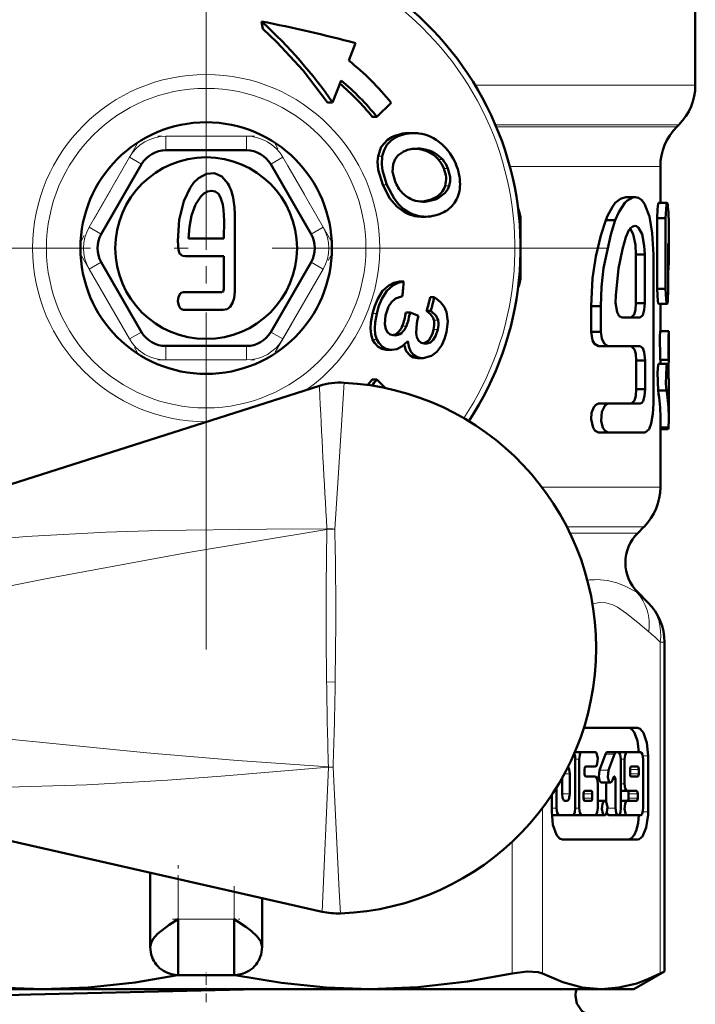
# Model space of a CAD drawing. Extents: x -1358 to 1757, y -1616 to 699.
# Tile 50 of 96: x -578 to -554, y -201 to -165. Entities that reach past the tile are written whole.
import ezdxf

# ---------------------------------------------------------------- set-up
doc = ezdxf.new("R2010")
doc.units = 0
doc.linetypes.add('DASHDOT', pattern=[18.5, 12, -3, 0.5, -3])

msp = doc.modelspace()

# ---------------------------------------------------------------- linework, layer by layer
at = {"color": 7, "linetype": 'DASHDOT', "lineweight": 18}
for p, q in [((-571.551, -159.193), (-571.551, -187.91)), ((-557.193, -173.552), (-585.91, -173.552))]:
    msp.add_line(p, q, dxfattribs=at)
at = {"color": 7, "lineweight": 50}
for p, q in [((-554.051, -163.666), (-554.051, -167.723)), ((-569.568, -165.444), (-569.571, -165.446)), ((-569.571, -165.446), (-569.522, -165.705)), ((-566.445, -166.846), (-566.205, -166.219)), ((-566.721, -167.556), (-567.03, -168.34)), ((-567.205, -168.34), (-567.03, -168.34)), ((-564.936, -168.352), (-565.449, -168.852)), ((-565.449, -168.852), (-565.61, -168.852)), ((-554.715, -169.216), (-554.637, -169.138)), ((-564.279, -169.438), (-564.125, -169.438)), ((-570.108, -170.052), (-572.995, -170.052)), ((-564.063, -169.995), (-563.974, -169.992)), ((-573.861, -170.552), (-575.304, -173.052)), ((-567.798, -173.052), (-569.242, -170.552)), ((-555.301, -170.63), (-555.301, -171.937)), ((-556.532, -171.728), (-556.208, -171.728)), ((-563.867, -171.89), (-563.818, -171.885)), ((-563.818, -171.885), (-563.798, -171.882)), ((-563.652, -171.883), (-563.672, -171.885)), ((-555.361, -171.937), (-555.06, -171.937)), ((-570.529, -175.119), (-570.528, -172.425)), ((-563.843, -172.428), (-563.698, -172.428)), ((-560.301, -172.552), (-560.301, -174.552)), ((-557.253, -172.549), (-556.913, -172.549)), ((-555.414, -172.482), (-555.414, -175.012)), ((-555.414, -172.482), (-555.112, -172.482)), ((-555.112, -172.482), (-555.112, -175.012)), ((-555.001, -172.683), (-555.001, -173.912)), ((-572.182, -173.213), (-570.913, -173.213)), ((-555.024, -175.012), (-555.024, -173.39)), ((-572.307, -173.84), (-570.913, -173.84)), ((-570.913, -173.84), (-570.915, -174.874)), ((-556.177, -173.78), (-555.86, -173.78)), ((-556.177, -175.524), (-556.177, -173.78)), ((-555.86, -175.524), (-555.86, -173.78)), ((-555.551, -179.115), (-555.551, -173.78)), ((-575.304, -174.052), (-573.861, -176.552)), ((-569.242, -176.552), (-567.798, -174.052)), ((-564.63, -174.75), (-564.485, -174.75)), ((-555.414, -175.012), (-555.112, -175.012)), ((-563.535, -175.308), (-563.389, -175.308)), ((-557.778, -175.627), (-557.778, -176.55)), ((-557.778, -175.627), (-557.426, -175.627)), ((-557.426, -175.627), (-557.426, -176.55)), ((-556.177, -175.524), (-555.86, -175.524)), ((-555.361, -175.544), (-555.06, -175.544)), ((-555.301, -175.544), (-555.301, -176.526)), ((-572.357, -175.76), (-570.944, -175.76)), ((-564.406, -175.856), (-564.258, -175.856)), ((-563.954, -175.976), (-564.258, -175.856)), ((-563.986, -176.107), (-563.954, -175.976)), ((-563.516, -175.794), (-563.663, -175.794)), ((-556.671, -176.037), (-556.029, -176.037)), ((-563.252, -176.13), (-563.251, -176.139)), ((-564.801, -176.673), (-564.84, -176.671)), ((-557.778, -176.55), (-557.426, -176.55)), ((-555.303, -176.526), (-555.003, -176.526)), ((-555.003, -176.526), (-555.001, -176.526)), ((-555.001, -176.526), (-555.001, -177.553)), ((-572.995, -177.052), (-570.108, -177.052)), ((-563.697, -176.971), (-563.736, -176.969)), ((-557.509, -177.063), (-557.163, -177.063)), ((-557.163, -177.063), (-556.021, -177.063)), ((-565.062, -177.192), (-565.115, -177.189)), ((-565.062, -177.192), (-564.908, -177.192)), ((-564.908, -177.192), (-564.961, -177.189)), ((-563.939, -177.49), (-563.993, -177.488)), ((-563.786, -177.49), (-563.84, -177.488)), ((-563.939, -177.49), (-563.786, -177.49)), ((-556.165, -177.576), (-556.165, -178.602)), ((-556.165, -177.576), (-555.848, -177.576)), ((-555.848, -177.576), (-555.848, -178.602)), ((-555.36, -177.688), (-555.059, -177.688)), ((-555.303, -177.553), (-555.003, -177.553)), ((-555.301, -177.553), (-555.301, -177.688)), ((-555.039, -177.759), (-555.005, -177.759)), ((-555.002, -177.553), (-555.005, -177.759)), ((-555.005, -177.759), (-555.005, -178.232)), ((-555.001, -177.553), (-555.003, -177.553)), ((-567.5, -178.479), (-588.361, -185.116)), ((-565.771, -178.446), (-565.61, -178.252)), ((-565.61, -178.252), (-565.449, -178.252)), ((-565.449, -178.252), (-565.135, -178.557)), ((-555.001, -178.423), (-555.001, -179.616)), ((-556.165, -178.602), (-555.848, -178.602)), ((-555.384, -178.649), (-555.082, -178.649)), ((-557.509, -179.115), (-557.163, -179.115)), ((-557.163, -179.115), (-556.021, -179.115)), ((-555.301, -179.616), (-555.301, -182.102)), ((-557.509, -180.141), (-557.163, -180.141)), ((-557.163, -180.141), (-555.848, -180.141)), ((-555.301, -179.962), (-555.011, -179.962)), ((-555.301, -180.031), (-555.022, -180.031)), ((-556.112, -183.741), (-555.887, -183.516)), ((-556.112, -185.863), (-555.741, -186.233)), ((-555.155, -199.419), (-555.155, -187.647)), ((-556.123, -190.708), (-558.041, -190.708)), ((-558.109, -191.579), (-558.363, -191.579)), ((-558.345, -193.58), (-558.345, -191.836)), ((-558.207, -191.836), (-558.207, -193.58)), ((-557.638, -191.579), (-558.109, -191.579)), ((-557.482, -192.222), (-557.264, -191.654)), ((-556.87, -191.579), (-557.195, -191.579)), ((-556.94, -191.654), (-557.157, -192.222)), ((-556.813, -191.579), (-556.87, -191.579)), ((-556.486, -191.579), (-556.81, -191.579)), ((-556.714, -193.58), (-556.714, -191.836)), ((-556.584, -191.836), (-556.584, -192.708)), ((-556.014, -191.579), (-556.486, -191.579)), ((-555.916, -193.58), (-555.916, -191.836)), ((-555.74, -193.708), (-555.74, -191.708)), ((-558.011, -192.349), (-558.011, -192.195)), ((-557.971, -192.092), (-557.638, -192.092)), ((-556.387, -192.195), (-556.387, -192.349)), ((-556.113, -192.092), (-556.348, -192.092)), ((-556.073, -192.349), (-556.073, -192.195)), ((-567.396, -197.285), (-588.554, -192.476)), ((-558.817, -192.501), (-558.817, -193.067)), ((-558.542, -193.067), (-558.542, -192.349)), ((-557.638, -192.451), (-557.971, -192.451)), ((-557.018, -192.585), (-556.978, -192.48)), ((-556.911, -192.552), (-556.911, -193.58)), ((-556.348, -192.451), (-556.113, -192.451)), ((-559.013, -192.834), (-559.013, -193.58)), ((-557.775, -192.964), (-558.009, -192.964)), ((-557.539, -193.58), (-557.539, -192.708)), ((-557.087, -192.66), (-557.412, -192.66)), ((-557.235, -193.374), (-557.235, -192.66)), ((-556.486, -192.964), (-556.714, -192.964)), ((-556.486, -192.964), (-556.152, -192.964)), ((-559.189, -193.11), (-559.189, -193.708)), ((-558.718, -193.324), (-558.64, -193.324)), ((-558.049, -193.067), (-558.049, -193.221)), ((-558.009, -193.324), (-557.775, -193.324)), ((-557.736, -193.221), (-557.736, -193.067)), ((-557.294, -193.324), (-557.539, -193.324)), ((-556.486, -193.324), (-556.714, -193.324)), ((-556.152, -193.324), (-556.486, -193.324)), ((-556.437, -193.221), (-556.437, -193.067)), ((-556.113, -193.067), (-556.113, -193.221)), ((-558.915, -193.837), (-559.186, -193.837)), ((-558.915, -193.837), (-558.443, -193.837)), ((-558.433, -193.837), (-558.438, -193.836)), ((-558.109, -193.837), (-558.433, -193.837)), ((-558.109, -193.837), (-557.638, -193.837)), ((-557.619, -193.837), (-557.628, -193.835)), ((-557.294, -193.837), (-557.619, -193.837)), ((-556.813, -193.837), (-557.137, -193.837)), ((-556.486, -193.837), (-556.81, -193.837)), ((-556.486, -193.837), (-556.014, -193.837)), ((-558.806, -194.708), (-556.123, -194.708)), ((-573.551, -198.552), (-573.551, -195.886)), ((-569.551, -198.552), (-569.551, -196.795)), ((-572.551, -197.552), (-572.551, -199.552)), ((-570.551, -197.552), (-570.551, -199.552)), ((-570.551, -199.552), (-572.551, -199.552)), ((-556.251, -200.052), (-555.155, -199.419)), ((-555.308, -199.497), (-555.155, -199.419)), ((-585.687, -200.052), (-577.406, -200.052)), ((-577.406, -200.052), (-565.696, -200.052)), ((-565.696, -200.052), (-557.416, -200.052)), ((-557.416, -200.052), (-556.251, -200.052))]:
    msp.add_line(p, q, dxfattribs=at)
at = {"color": 7, "lineweight": 18}
for p, q in [((-561.928, -167.723), (-554.051, -167.723)), ((-561.203, -169.138), (-554.637, -169.138)), ((-561.17, -169.216), (-554.715, -169.216)), ((-572.995, -169.552), (-570.108, -169.552)), ((-572.995, -169.552), (-572.995, -170.052)), ((-570.108, -169.552), (-570.108, -170.052)), ((-564.911, -169.588), (-564.756, -169.588)), ((-563.864, -170.02), (-563.713, -170.02)), ((-575.737, -172.802), (-574.294, -170.302)), ((-574.294, -170.302), (-573.861, -170.552)), ((-568.809, -170.302), (-569.242, -170.552)), ((-568.809, -170.302), (-567.365, -172.802)), ((-565.402, -170.267), (-565.249, -170.267)), ((-563.524, -170.151), (-563.374, -170.151)), ((-563.239, -170.388), (-563.09, -170.388)), ((-563.049, -170.702), (-562.9, -170.702)), ((-560.687, -170.63), (-555.301, -170.63)), ((-565.235, -171.292), (-565.087, -171.292)), ((-563.001, -171.321), (-562.854, -171.321)), ((-563.402, -171.77), (-563.256, -171.77)), ((-563.818, -171.885), (-563.672, -171.885)), ((-564.31, -172.269), (-564.455, -172.269)), ((-560.346, -172.552), (-560.301, -172.552)), ((-575.737, -172.802), (-575.304, -173.052)), ((-567.365, -172.802), (-567.798, -173.052)), ((-575.304, -174.052), (-575.737, -174.302)), ((-574.294, -176.802), (-575.737, -174.302)), ((-567.365, -174.302), (-568.809, -176.802)), ((-567.798, -174.052), (-567.365, -174.302)), ((-560.346, -174.552), (-560.301, -174.552)), ((-565.595, -175.889), (-565.445, -175.889)), ((-564.536, -176.338), (-564.387, -176.338)), ((-563.4, -176.13), (-563.252, -176.13)), ((-573.861, -176.552), (-574.294, -176.802)), ((-569.242, -176.552), (-568.809, -176.802)), ((-564.717, -176.59), (-564.566, -176.59)), ((-563.415, -176.467), (-563.266, -176.467)), ((-572.995, -177.052), (-572.995, -177.552)), ((-570.108, -177.052), (-570.108, -177.552)), ((-565.596, -176.825), (-565.442, -176.825)), ((-565.115, -177.189), (-564.961, -177.189)), ((-563.993, -177.488), (-563.84, -177.488)), ((-570.108, -177.552), (-572.995, -177.552)), ((-571.531, -179.761), (-571.551, -179.761)), ((-559.539, -182.102), (-555.301, -182.102)), ((-567.232, -183.605), (-567.233, -183.59)), ((-555.887, -183.516), (-558.648, -183.516)), ((-558.537, -183.741), (-556.112, -183.741)), ((-556.149, -185.863), (-556.112, -185.863)), ((-555.308, -199.497), (-555.308, -187.647)), ((-555.155, -187.647), (-555.308, -187.647)), ((-566.921, -187.852), (-566.933, -189.076)), ((-567.241, -189.069), (-566.933, -189.076)), ((-558.207, -191.836), (-558.345, -191.836)), ((-556.94, -191.654), (-557.264, -191.654)), ((-556.584, -191.836), (-556.714, -191.836)), ((-555.929, -191.708), (-555.74, -191.708)), ((-567.396, -197.285), (-567.178, -192.121)), ((-567.178, -192.109), (-567.012, -192.116)), ((-567.178, -192.121), (-567.178, -192.114)), ((-567.178, -192.121), (-567.012, -192.116)), ((-567.012, -192.116), (-566.787, -196.54)), ((-557.157, -192.222), (-557.482, -192.222)), ((-556.073, -192.195), (-556.387, -192.195)), ((-558.542, -192.349), (-558.733, -192.349)), ((-556.911, -192.552), (-557.006, -192.552)), ((-556.073, -192.349), (-556.387, -192.349)), ((-556.584, -192.708), (-556.714, -192.708)), ((-558.542, -193.067), (-558.817, -193.067)), ((-557.736, -193.067), (-558.049, -193.067)), ((-557.736, -193.221), (-558.049, -193.221)), ((-556.113, -193.067), (-556.437, -193.067)), ((-556.113, -193.221), (-556.437, -193.221)), ((-559.524, -193.582), (-559.524, -199.497)), ((-559.013, -193.58), (-559.189, -193.58)), ((-558.207, -193.58), (-558.345, -193.58)), ((-556.911, -193.58), (-557.196, -193.58)), ((-555.929, -193.708), (-555.74, -193.708)), ((-560.606, -199.497), (-560.606, -194.785)), ((-572.551, -197.552), (-572.551, -196.113)), ((-570.551, -196.568), (-570.551, -197.552)), ((-566.787, -196.54), (-566.749, -197.345)), ((-570.551, -197.552), (-572.551, -197.552))]:
    msp.add_line(p, q, dxfattribs=at)
at = {"color": 7, "linetype": 'DASHDOT', "lineweight": 18, "ltscale": 0.002353}
msp.add_line((-571.551, -169.224), (-571.551, -169.13), dxfattribs=at)
at = {"color": 7, "linetype": 'DASHDOT', "lineweight": 18, "ltscale": 0.086617}
msp.add_line((-569.819, -169.552), (-573.284, -169.552), dxfattribs=at)
at = {"color": 7, "linetype": 'DASHDOT', "lineweight": 18, "ltscale": 0.344155}
msp.add_line((-571.551, -169.483), (-571.551, -183.249), dxfattribs=at)
at = {"color": 7, "linetype": 'DASHDOT', "lineweight": 18, "ltscale": 0.099593}
for p, q in [((-574.019, -169.827), (-576.011, -173.277)), ((-567.091, -173.277), (-569.083, -169.827)), ((-576.011, -173.827), (-574.019, -177.277)), ((-569.083, -177.277), (-567.091, -173.827))]:
    msp.add_line(p, q, dxfattribs=at)
at = {"color": 7, "linetype": 'DASHDOT', "lineweight": 18, "ltscale": 0.086603}
msp.add_line((-573.283, -177.552), (-569.819, -177.552), dxfattribs=at)
at = {"color": 7, "linetype": 'DASHDOT', "lineweight": 18, "ltscale": 0.079978}
msp.add_line((-572.551, -198.818), (-572.551, -195.619), dxfattribs=at)
at = {"color": 7, "linetype": 'DASHDOT', "lineweight": 18, "ltscale": 0.059523}
msp.add_line((-570.551, -196.369), (-570.551, -198.75), dxfattribs=at)
at = {"color": 7, "linetype": 'DASHDOT', "lineweight": 18, "ltscale": 0.059999}
msp.add_line((-572.751, -197.552), (-570.351, -197.552), dxfattribs=at)
at = {"color": 7, "linetype": 'DASHDOT', "lineweight": 18, "ltscale": 0.026585}
msp.add_line((-571.551, -200.526), (-571.551, -199.463), dxfattribs=at)
at = {"color": 7, "lineweight": 50}
for points in [[(-567.205, -168.34), (-568.082, -167.205), (-569.028, -166.181), (-569.522, -165.705)], [(-565.402, -170.267), (-565.286, -169.928), (-565.058, -169.678), (-564.911, -169.588)], [(-565.249, -170.267), (-565.188, -170.045), (-565.082, -169.854), (-564.936, -169.703), (-564.756, -169.588)], [(-565.235, -171.292), (-565.397, -170.75), (-565.419, -170.452), (-565.402, -170.267)], [(-565.087, -171.292), (-565.242, -170.773), (-565.266, -170.563), (-565.249, -170.267)], [(-564.862, -170.549), (-564.795, -170.373), (-564.696, -170.242), (-564.5, -170.103)], [(-564.79, -171.169), (-564.879, -170.82), (-564.862, -170.549)], [(-562.9, -170.702), (-562.825, -171), (-562.824, -171.157), (-562.854, -171.321)], [(-570.774, -171.242), (-570.985, -170.995), (-571.249, -170.876), (-571.542, -170.898), (-571.829, -171.055), (-571.987, -171.209), (-572.129, -171.4), (-572.355, -171.873), (-572.518, -172.545), (-572.569, -173.293)], [(-564.455, -172.269), (-564.735, -172.069), (-564.977, -171.781), (-565.235, -171.292)], [(-564.31, -172.269), (-564.5, -172.145), (-564.671, -171.985), (-564.83, -171.782), (-565.087, -171.292)], [(-562.854, -171.321), (-562.905, -171.446), (-562.995, -171.577), (-563.256, -171.77)], [(-571.358, -171.503), (-571.501, -171.526), (-571.63, -171.593), (-571.747, -171.703), (-571.931, -171.995)], [(-570.913, -173.213), (-570.903, -172.568), (-570.925, -172.182), (-570.954, -171.995), (-571.034, -171.741), (-571.115, -171.614), (-571.228, -171.53), (-571.358, -171.503)], [(-556.532, -171.728), (-556.725, -171.784), (-556.913, -171.938), (-557.015, -172.07), (-557.187, -172.398), (-557.253, -172.549)], [(-556.208, -171.728), (-556.286, -171.738), (-556.5, -171.858), (-556.575, -171.932), (-556.786, -172.262), (-556.913, -172.549)], [(-555.551, -173.78), (-555.589, -173.021), (-555.692, -172.422), (-555.87, -171.965), (-555.966, -171.84), (-556.081, -171.757), (-556.208, -171.728)], [(-571.931, -171.995), (-572.071, -172.38), (-572.151, -172.79), (-572.182, -173.213)], [(-555.361, -171.937), (-555.363, -171.937), (-555.367, -171.94), (-555.37, -171.947), (-555.377, -171.968), (-555.404, -172.169), (-555.414, -172.482)], [(-555.06, -171.937), (-555.063, -171.938), (-555.064, -171.939), (-555.068, -171.944), (-555.073, -171.958), (-555.083, -172.004), (-555.112, -172.482)], [(-555.04, -172.008), (-555.048, -171.958), (-555.053, -171.943), (-555.056, -171.939), (-555.058, -171.937), (-555.06, -171.937)], [(-557.253, -172.549), (-557.43, -173.096), (-557.61, -173.848), (-557.726, -174.63), (-557.778, -175.627)], [(-556.913, -172.549), (-557.077, -173.065), (-557.331, -174.274), (-557.402, -174.939), (-557.426, -175.627)], [(-556.214, -172.755), (-556.288, -172.773), (-556.36, -172.827), (-556.427, -172.912), (-556.54, -173.164)], [(-556.177, -173.78), (-556.196, -173.436), (-556.278, -173.051), (-556.38, -172.848)], [(-555.86, -173.78), (-555.876, -173.465), (-555.958, -173.053), (-556.082, -172.821), (-556.16, -172.765), (-556.214, -172.755)], [(-556.54, -173.164), (-556.658, -173.586), (-556.797, -174.277), (-556.893, -175.251), (-556.901, -175.51)], [(-572.569, -173.293), (-572.546, -173.612), (-572.499, -173.74), (-572.393, -173.827), (-572.307, -173.84)], [(-570.915, -174.874), (-570.92, -175.011), (-570.929, -175.071), (-570.945, -175.107), (-570.957, -175.119), (-570.972, -175.124)], [(-565.595, -175.889), (-565.517, -175.616), (-565.415, -175.363), (-565.238, -175.084), (-565.017, -174.889), (-564.833, -174.799), (-564.63, -174.75)], [(-565.445, -175.889), (-565.369, -175.615), (-565.268, -175.362), (-565.091, -175.084), (-564.871, -174.889), (-564.687, -174.799), (-564.485, -174.75)], [(-555.414, -175.012), (-555.388, -175.454), (-555.375, -175.521), (-555.369, -175.536), (-555.366, -175.541), (-555.363, -175.543), (-555.361, -175.544)], [(-555.112, -175.012), (-555.095, -175.388), (-555.077, -175.508), (-555.066, -175.538), (-555.063, -175.542), (-555.062, -175.543), (-555.06, -175.544)], [(-555.06, -175.544), (-555.059, -175.544), (-555.057, -175.543), (-555.055, -175.54), (-555.051, -175.532), (-555.038, -175.45), (-555.024, -175.012)], [(-572.357, -175.127), (-572.442, -175.151), (-572.484, -175.187), (-572.539, -175.29), (-572.559, -175.448), (-572.53, -175.605), (-572.475, -175.702), (-572.436, -175.736), (-572.357, -175.76)], [(-570.944, -175.76), (-570.805, -175.73), (-570.693, -175.647), (-570.606, -175.509), (-570.554, -175.341), (-570.529, -175.119)], [(-565.13, -175.957), (-565.023, -175.645), (-564.915, -175.48), (-564.776, -175.358), (-564.532, -175.268)], [(-556.901, -175.51), (-556.848, -175.848), (-556.773, -175.981), (-556.671, -176.037)], [(-556.35, -176.037), (-556.238, -175.921), (-556.196, -175.763), (-556.177, -175.524)], [(-556.029, -176.037), (-555.934, -175.951), (-555.878, -175.759), (-555.86, -175.524)], [(-565.596, -176.825), (-565.653, -176.639), (-565.67, -176.43), (-565.654, -176.208), (-565.595, -175.889)], [(-565.442, -176.825), (-565.5, -176.64), (-565.518, -176.431), (-565.504, -176.209), (-565.445, -175.889)], [(-565.123, -176.452), (-565.161, -176.27), (-565.13, -175.957)], [(-563.4, -176.13), (-563.424, -176.05), (-563.523, -175.911), (-563.663, -175.794)], [(-563.516, -175.794), (-563.318, -175.978), (-563.252, -176.13)], [(-562.957, -175.826), (-562.91, -176.173), (-562.956, -176.552)], [(-563.736, -176.969), (-563.861, -176.937), (-563.957, -176.86), (-564.015, -176.742), (-564.039, -176.595), (-564.012, -176.241), (-563.986, -176.107)], [(-564.84, -176.671), (-564.967, -176.637), (-565.065, -176.555), (-565.123, -176.452)], [(-563.776, -176.964), (-563.586, -176.851), (-563.457, -176.616), (-563.415, -176.467)], [(-563.266, -176.467), (-563.344, -176.706), (-563.425, -176.837), (-563.527, -176.927), (-563.697, -176.971)], [(-562.956, -176.552), (-563.025, -176.796), (-563.125, -177.021), (-563.304, -177.265)], [(-557.778, -176.55), (-557.726, -176.852), (-557.662, -176.97), (-557.509, -177.063)], [(-557.426, -176.55), (-557.396, -176.785), (-557.313, -176.968), (-557.163, -177.063)], [(-555.303, -176.526), (-555.315, -176.73), (-555.311, -177.453), (-555.303, -177.553)], [(-555.003, -176.526), (-555.015, -176.73), (-555.011, -177.453), (-555.003, -177.553)], [(-565.115, -177.189), (-565.268, -177.155), (-565.401, -177.082), (-565.529, -176.944), (-565.596, -176.825)], [(-564.961, -177.189), (-565.114, -177.155), (-565.247, -177.082), (-565.375, -176.944), (-565.442, -176.825)], [(-564.336, -176.874), (-564.547, -177.073), (-564.725, -177.162), (-564.908, -177.192)], [(-563.993, -177.488), (-564.134, -177.459), (-564.255, -177.396), (-564.391, -177.237), (-564.468, -177.011)], [(-563.84, -177.488), (-564.001, -177.452), (-564.135, -177.37), (-564.237, -177.24), (-564.302, -177.073), (-564.336, -176.874)], [(-556.341, -177.063), (-556.228, -177.178), (-556.185, -177.336), (-556.165, -177.576)], [(-556.021, -177.063), (-555.932, -177.133), (-555.88, -177.273), (-555.848, -177.576)], [(-563.304, -177.265), (-563.485, -177.408), (-563.786, -177.49)], [(-555.36, -177.688), (-555.362, -177.688), (-555.364, -177.689), (-555.367, -177.693), (-555.371, -177.701), (-555.379, -177.731), (-555.407, -178.005), (-555.384, -178.649)], [(-555.059, -177.688), (-555.06, -177.688), (-555.062, -177.689), (-555.065, -177.691), (-555.069, -177.699), (-555.087, -177.786), (-555.104, -178.408), (-555.082, -178.649)], [(-555.04, -177.756), (-555.048, -177.708), (-555.053, -177.694), (-555.056, -177.689), (-555.057, -177.688), (-555.059, -177.688)], [(-556.165, -178.602), (-556.183, -178.834), (-556.227, -178.998), (-556.336, -179.114)], [(-555.848, -178.602), (-555.867, -178.838), (-555.919, -179.021), (-555.962, -179.086), (-556.021, -179.115)], [(-557.509, -179.115), (-557.608, -179.153), (-557.685, -179.242), (-557.76, -179.443), (-557.777, -179.673), (-557.707, -179.974), (-557.631, -180.084), (-557.509, -180.141)], [(-557.163, -179.115), (-557.282, -179.173), (-557.399, -179.406), (-557.421, -179.724), (-557.355, -179.976), (-557.281, -180.085), (-557.163, -180.141)], [(-555.848, -180.141), (-555.704, -180.027), (-555.627, -179.824), (-555.569, -179.481), (-555.551, -179.115)], [(-556.447, -190.708), (-556.377, -190.725), (-556.307, -190.777), (-556.242, -190.864), (-556.125, -191.17), (-556.068, -191.58)], [(-555.74, -191.708), (-555.784, -191.242), (-555.906, -190.883), (-556.019, -190.745), (-556.123, -190.708)], [(-558.109, -191.579), (-558.129, -191.585), (-558.142, -191.594), (-558.166, -191.626), (-558.188, -191.686), (-558.207, -191.836)], [(-557.638, -192.092), (-557.611, -192.083), (-557.592, -192.063), (-557.557, -191.983), (-557.54, -191.806), (-557.572, -191.646), (-557.602, -191.597), (-557.617, -191.585), (-557.638, -191.579)], [(-557.264, -191.654), (-557.239, -191.607), (-557.225, -191.592), (-557.205, -191.581), (-557.195, -191.579)], [(-556.87, -191.579), (-556.888, -191.584), (-556.9, -191.591), (-556.921, -191.617), (-556.94, -191.654)], [(-556.714, -191.836), (-556.74, -191.665), (-556.77, -191.605), (-556.798, -191.582), (-556.813, -191.579)], [(-556.486, -191.579), (-556.505, -191.585), (-556.518, -191.594), (-556.542, -191.626), (-556.565, -191.686), (-556.584, -191.836)], [(-555.916, -191.836), (-555.941, -191.665), (-555.972, -191.605), (-556, -191.582), (-556.014, -191.579)], [(-558.542, -192.349), (-558.56, -192.198), (-558.59, -192.128), (-558.608, -192.106)], [(-558.011, -192.195), (-558.001, -192.127), (-557.988, -192.102), (-557.977, -192.093), (-557.971, -192.092)], [(-557.412, -192.66), (-557.427, -192.657), (-557.456, -192.633), (-557.476, -192.599), (-557.508, -192.464), (-557.482, -192.222)], [(-557.157, -192.222), (-557.182, -192.471), (-557.143, -192.615), (-557.111, -192.653), (-557.087, -192.66)], [(-556.348, -192.092), (-556.356, -192.095), (-556.362, -192.099), (-556.371, -192.112), (-556.385, -192.163), (-556.387, -192.195)], [(-556.073, -192.195), (-556.081, -192.135), (-556.093, -192.106), (-556.1, -192.097), (-556.109, -192.093), (-556.113, -192.092)], [(-557.971, -192.451), (-557.979, -192.449), (-557.984, -192.446), (-557.994, -192.433), (-558.003, -192.409), (-558.011, -192.349)], [(-557.539, -192.708), (-557.565, -192.537), (-557.595, -192.477), (-557.623, -192.454), (-557.638, -192.451)], [(-557.087, -192.66), (-557.077, -192.659), (-557.058, -192.649), (-557.042, -192.631), (-557.018, -192.585)], [(-556.95, -192.45), (-556.942, -192.452), (-556.937, -192.456), (-556.927, -192.469), (-556.918, -192.493), (-556.911, -192.552)], [(-556.387, -192.349), (-556.38, -192.409), (-556.368, -192.438), (-556.36, -192.446), (-556.352, -192.451), (-556.348, -192.451)], [(-556.113, -192.451), (-556.104, -192.449), (-556.099, -192.445), (-556.09, -192.432), (-556.075, -192.381), (-556.073, -192.349)], [(-558.009, -192.964), (-558.017, -192.967), (-558.023, -192.971), (-558.032, -192.984), (-558.047, -193.035), (-558.049, -193.067)], [(-557.736, -193.067), (-557.743, -193.007), (-557.755, -192.978), (-557.763, -192.969), (-557.771, -192.965), (-557.775, -192.964)], [(-556.584, -192.708), (-556.559, -192.879), (-556.528, -192.939), (-556.5, -192.962), (-556.486, -192.964)], [(-556.437, -193.067), (-556.445, -193.007), (-556.457, -192.978), (-556.464, -192.969), (-556.473, -192.965), (-556.477, -192.964)], [(-556.152, -192.964), (-556.144, -192.966), (-556.139, -192.97), (-556.129, -192.983), (-556.12, -193.007), (-556.113, -193.067)], [(-558.817, -193.067), (-558.798, -193.218), (-558.767, -193.289), (-558.749, -193.311), (-558.729, -193.322), (-558.718, -193.324)], [(-558.64, -193.324), (-558.62, -193.318), (-558.606, -193.308), (-558.582, -193.275), (-558.547, -193.146), (-558.542, -193.067)], [(-558.049, -193.221), (-558.041, -193.281), (-558.029, -193.31), (-558.021, -193.318), (-558.013, -193.323), (-558.009, -193.324)], [(-557.775, -193.324), (-557.767, -193.321), (-557.762, -193.317), (-557.752, -193.304), (-557.738, -193.253), (-557.736, -193.221)], [(-557.294, -193.324), (-557.321, -193.333), (-557.34, -193.353), (-557.375, -193.432), (-557.392, -193.61), (-557.36, -193.77), (-557.33, -193.819), (-557.315, -193.831), (-557.294, -193.837)], [(-557.294, -193.837), (-557.267, -193.827), (-557.248, -193.806), (-557.214, -193.726), (-557.197, -193.549), (-557.229, -193.389), (-557.258, -193.341), (-557.273, -193.329), (-557.294, -193.324)], [(-556.486, -193.324), (-556.512, -193.333), (-556.531, -193.353), (-556.566, -193.432), (-556.583, -193.61), (-556.552, -193.77), (-556.522, -193.819), (-556.506, -193.831), (-556.486, -193.837)], [(-556.477, -193.324), (-556.468, -193.321), (-556.463, -193.317), (-556.453, -193.304), (-556.439, -193.253), (-556.437, -193.221)], [(-556.113, -193.221), (-556.123, -193.289), (-556.135, -193.313), (-556.146, -193.322), (-556.152, -193.324)], [(-559.013, -193.58), (-558.988, -193.751), (-558.957, -193.811), (-558.929, -193.834), (-558.915, -193.837)], [(-558.443, -193.837), (-558.424, -193.831), (-558.411, -193.822), (-558.387, -193.79), (-558.364, -193.729), (-558.345, -193.58)], [(-558.207, -193.58), (-558.182, -193.751), (-558.151, -193.811), (-558.123, -193.834), (-558.109, -193.837)], [(-557.638, -193.837), (-557.618, -193.831), (-557.605, -193.822), (-557.581, -193.79), (-557.558, -193.729), (-557.539, -193.58)], [(-556.911, -193.58), (-556.886, -193.751), (-556.855, -193.811), (-556.827, -193.834), (-556.813, -193.837)], [(-556.813, -193.837), (-556.793, -193.831), (-556.78, -193.822), (-556.756, -193.79), (-556.733, -193.73), (-556.714, -193.58)], [(-556.014, -193.837), (-555.995, -193.831), (-555.982, -193.822), (-555.958, -193.79), (-555.935, -193.729), (-555.916, -193.58)], [(-559.189, -193.708), (-559.145, -194.173), (-559.023, -194.533), (-558.91, -194.67), (-558.806, -194.708)], [(-557.137, -193.837), (-557.158, -193.831), (-557.171, -193.821), (-557.195, -193.787), (-557.216, -193.735)], [(-556.068, -193.836), (-556.097, -194.109), (-556.157, -194.36), (-556.241, -194.55), (-556.347, -194.673), (-556.447, -194.708)], [(-556.123, -194.708), (-556.061, -194.694), (-555.944, -194.592), (-555.807, -194.273), (-555.742, -193.819), (-555.74, -193.708)], [(-573.551, -198.552), (-573.523, -198.4), (-573.443, -198.253), (-573.288, -198.079), (-572.873, -197.761), (-572.551, -197.552)], [(-570.551, -197.552), (-570.13, -197.828), (-569.94, -197.97), (-569.723, -198.174), (-569.598, -198.356), (-569.551, -198.552)], [(-582.496, -199.497), (-580.727, -199.811), (-579.046, -199.992), (-577.406, -200.052)], [(-577.406, -200.052), (-575.769, -199.993), (-574.09, -199.812), (-572.581, -199.551)], [(-570.521, -199.551), (-568.851, -199.834), (-567.256, -199.998), (-565.696, -200.052)], [(-565.696, -200.052), (-563.975, -199.987), (-562.205, -199.786), (-560.606, -199.497)], [(-560.606, -199.497), (-560.072, -199.422), (-559.669, -199.447), (-559.524, -199.497)], [(-559.524, -199.497), (-558.791, -199.811), (-558.094, -199.993), (-557.416, -200.052)], [(-557.416, -200.052), (-556.782, -200), (-556.149, -199.848), (-555.727, -199.692), (-555.308, -199.497)], [(-583.626, -200.438), (-582.014, -200.371), (-577.82, -200.246), (-569.704, -200.052)], [(-558.336, -200.291), (-558.289, -200.574), (-558.104, -200.853), (-557.858, -201.003), (-557.837, -201.01)]]:
    msp.add_lwpolyline(points, dxfattribs=at)
at = {"color": 7, "lineweight": 18}
for points in [[(-566.614, -178.364), (-566.829, -181.773), (-566.948, -183.6)], [(-588.607, -185.255), (-585.089, -184.647), (-581.558, -184.186), (-577.994, -183.87), (-575.127, -183.717), (-573.218, -183.656), (-569.388, -183.601), (-567.233, -183.59)], [(-567.232, -183.61), (-572.271, -184.45), (-577.296, -185.38), (-581.005, -186.119), (-588.395, -187.691)], [(-557.571, -185.409), (-557.189, -185.44), (-556.864, -185.518), (-556.583, -185.625), (-556.149, -185.863)], [(-555.712, -187.277), (-556.111, -186.94), (-556.511, -186.618), (-556.837, -186.399), (-557.002, -186.315), (-557.253, -186.235), (-557.48, -186.222), (-557.733, -186.276)], [(-588.752, -189.912), (-582.065, -190.733), (-578.717, -191.106), (-573.675, -191.602), (-570.427, -191.876), (-567.178, -192.109)], [(-567.178, -192.121), (-571.018, -192.444), (-572.935, -192.585), (-575.823, -192.751), (-579.066, -192.845), (-582.307, -192.819), (-585.533, -192.667), (-588.749, -192.39)]]:
    msp.add_lwpolyline(points, dxfattribs=at)
msp.add_circle((-571.551, -173.552), 5.714, dxfattribs=at)
at = {"color": 7, "lineweight": 50}
for radius in [4.5, 3.25]:
    msp.add_circle((-571.551, -173.552), radius, dxfattribs=at)
for centre, radius, start, end in [((-571.551, -173.552), 11.25, 103.5334, 229.4195), ((-571.551, -173.552), 11.25, 326.6274, 76.4663), ((-580.769, -221.688), 57.349, 75.28814, 78.73682), ((-572.658, -174.587), 9.926, 38.9185, 51.2514), ((-572.435, -174.439), 8.945, 38.6505, 50.3021), ((-572.522, -174.442), 8.889, 38.9605, 49.6331), ((-556.051, -167.723), 2, 315, 360), ((-553.301, -170.63), 2, 134.9997, 180), ((-564.283, -170.825), 1.388, 89.8049, 116.8945), ((-564.129, -170.824), 1.386, 89.8199, 116.9068), ((-564.126, -170.986), 1.548, 83.1896, 89.9391), ((-564.123, -170.893), 1.456, 48.039, 82.874), ((-572.995, -171.052), 1, 90, 150), ((-570.108, -171.052), 1, 30, 90), ((-564.032, -171.077), 1.082, 91.6751, 115.6658), ((-564.128, -171.258), 1.265, 77.9335, 86.4613), ((-563.972, -171.208), 1.216, 77.6898, 90.1269), ((-564.114, -171.169), 1.176, 59.9266, 77.7321), ((-563.962, -171.167), 1.174, 59.9339, 77.727), ((-564.426, -171.292), 1.956, 22.0116, 49.2527), ((-564.044, -171.067), 1.053, 40.1441, 60.4387), ((-563.915, -171.091), 1.084, 40.4135, 60.0733), ((-564.128, -171.143), 1.166, 22.2309, 40.3342), ((-563.986, -171.142), 1.172, 22.0731, 40.0674), ((-564.304, -171.271), 1.835, 0.0629, 22.8541), ((-572.249, -172.062), 1.688, 10.382, 29.0822), ((-563.628, -170.717), 1.246, 201.2561, 223.9844), ((-573.898, -172.386), 3.37, 359.3319, 10.7474), ((-563.773, -170.845), 1.053, 224.4386, 249.6003), ((-563.795, -170.897), 0.996, 249.7853, 269.7701), ((-563.939, -170.62), 1.27, 276.3851, 294.9962), ((-563.787, -170.64), 1.249, 276.2224, 295.1647), ((-563.796, -170.842), 1.051, 269.7984, 276.7618), ((-563.478, -171.373), 0.99, 295.6907, 329.4421), ((-561.301, -172.552), 1, 0, 24.3596), ((-560.837, -172.68), 5.836, 359.9746, 6.6168), ((-563.832, -171.133), 1.296, 241.2432, 269.5101), ((-563.686, -171.134), 1.295, 241.2307, 269.4997), ((-563.725, -170.961), 1.468, 271.0677, 297.3823), ((-574.438, -173.552), 1, 150, 210), ((-568.664, -173.552), 1, 330, 30), ((-560.855, -173.909), 5.854, 359.9878, 5.0834), ((-561.058, -173.91), 6.057, 354.9942, 359.9994), ((-561.301, -174.552), 1, 335.6401, 360), ((-578.928, -173.698), 14.481, 353.779, 355.8371), ((-572.007, -14.766), 160.362, 269.8749, 270.3696), ((-579.753, -171.313), 16.703, 344.4386, 346.1602), ((-579.898, -171.273), 16.995, 344.5744, 346.2654), ((-567.545, -175.272), 3.193, 340.4922, 349.4573), ((-567.413, -175.278), 3.207, 340.7021, 349.62), ((-565.091, -176.131), 0.592, 309.2267, 339.6046), ((-564.94, -176.134), 0.589, 309.3769, 339.8122), ((-564.34, -176.256), 0.948, 347.1537, 7.2016), ((-564.194, -176.259), 0.951, 347.3338, 7.2444), ((-572.995, -176.052), 1, 210, 270), ((-570.108, -176.052), 1, 270, 330), ((-564.951, -176.305), 0.369, 281.2851, 309.384), ((-564.798, -176.309), 0.364, 269.5447, 309.6054), ((-560.682, -178.424), 5.681, 0.012, 6.7574), ((-566.742, -180.861), 2.5, 87.059, 107.6502), ((-567.101, -187.852), 9.5, 0, 87.0589), ((-572.12, -172.941), 8.527, 319.6004, 321.4778), ((-561.05, -179.62), 5.749, 0.0393, 9.7196), ((-560.854, -179.62), 5.853, 0.0375, 9.545), ((-560.78, -179.616), 5.779, 356.5703, 0.0036), ((-555.179, -179.975), 0.167, 340.3643, 4.5239), ((-557.301, -182.102), 2, 315.0008, 0), ((-555.051, -184.802), 1.5, 135, 225), ((-557.155, -187.647), 2, 0, 45), ((-567.101, -187.852), 9.5, 272.1234, 360), ((-558.828, -191.819), 0.483, 357.9532, 23.107), ((-556.939, -192.486), 0.0386, 107.3113, 171.0962), ((-566.842, -194.847), 2.5, 257.1957, 272.1234), ((-572.549, -198.551), 1.002, 179.7817, 200.7895), ((-570.553, -198.551), 1.002, 339.3331, 0.2189), ((-572.551, -198.552), 1, 200.8305, 218.3532), ((-570.551, -198.552), 1, 321.5765, 339.3051), ((-572.544, -198.545), 1.01, 218.4355, 238.2685), ((-570.558, -198.545), 1.01, 301.7344, 321.5542), ((-572.551, -198.552), 1, 238.3557, 256.2072), ((-572.55, -198.545), 1.007, 256.2506, 269.8097), ((-570.552, -198.546), 1.006, 270.1919, 284.1753), ((-570.551, -198.552), 1, 284.2413, 301.5975), ((-557.594, -200.314), 0.743, 159.3221, 178.2134)]:
    msp.add_arc(centre, radius, start, end, dxfattribs=at)
at = {"color": 7, "lineweight": 18}
for centre, radius, start, end in [((-571.551, -173.552), 11.045, 103.5334, 230.0805), ((-571.551, -173.552), 11.045, 326.5786, 76.4664), ((-571.551, -173.552), 6.209, 0, 270), ((-572.995, -171.052), 1.5, 90, 150), ((-570.108, -171.052), 1.5, 30, 90), ((-574.438, -173.552), 1.5, 150, 210), ((-568.664, -173.552), 1.5, 330, 30), ((-571.551, -173.552), 6.209, 305.1105, 0), ((-572.995, -176.052), 1.5, 210, 270), ((-570.108, -176.052), 1.5, 270, 330), ((-113.782, -157.373), 454.208, 182.66926, 183.30895), ((-384.609, -186.679), 182.648, 179.03725, 180.74996), ((-567.281, -189.136), 5.547, 86.562, 89.5046), ((-566.891, -189.178), 5.579, 90.5864, 93.498), ((-705.316, -186.587), 138.401, 359.47644, 1.23691), ((-557.561, -188.46), 3.051, 90.174, 96.6603), ((-559.6, -190.07), 5.441, 44.8354, 50.6441), ((-559.5, -191.817), 5.913, 44.8385, 50.159), ((-400.277, -187.088), 166.976, 180.67998, 181.72339), ((-696.138, -187.305), 129.217, 357.86611, 359.21472)]:
    msp.add_arc(centre, radius, start, end, dxfattribs=at)
at = {"color": 7, "lineweight": 50}
for centre, major_axis, ratio, start_param, end_param in [((-702.374, -209.266), (137.224, 36.892), 0.297071, 0.104015, 0.186751), ((-597.523, -166.29), (34.547, -4.917), 0.155338, 6.261624, 6.373575), ((-576.205, -164.091), (13.145, -7.371), 0.206846, 6.142739, 6.331901), ((-572.887, -165.583), (10.253, -6.307), 0.293085, 0.004383, 0.175188), ((-589.531, -182.711), (26.584, 6.851), 0.161588, 0.007683, 0.14564)]:
    msp.add_ellipse(centre, major_axis=major_axis, ratio=ratio, start_param=start_param, end_param=end_param, dxfattribs=at)
at = {"color": 7, "lineweight": 18}
for centre, major_axis, ratio, start_param, end_param in [((-557.56, -187.277), (-1.277, -1.539), 0.880592, 2.201586, 3.037435), ((-557.155, -187.647), (-1.414, -1.414), 0.862856, 2.282707, 3.141593)]:
    msp.add_ellipse(centre, major_axis=major_axis, ratio=ratio, start_param=start_param, end_param=end_param, dxfattribs=at)

doc.saveas('drawing.dxf')
